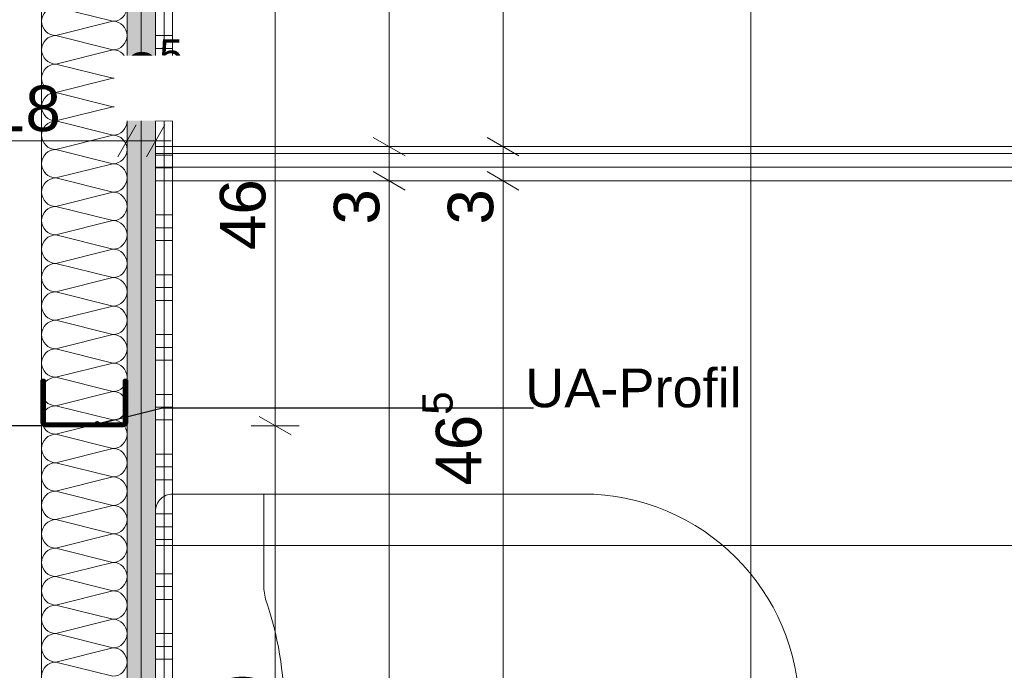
# Model space of a CAD drawing. Header units: metres. Extents: x -3.5 to 65.3, y -10.9 to 16.7.
# Tile 134 of 225: x 43.846 to 44.71, y 2.33 to 2.901. Entities that reach past the tile are written whole.
import ezdxf

# ---------------------------------------------------------------- set-up
doc = ezdxf.new("R2010")
doc.units = ezdxf.units.M
doc.header["$MEASUREMENT"] = 0
doc.linetypes.add('DASHED', pattern=[0.015, 0.007, -0.008])
doc.linetypes.add('Wipeout_Contour', pattern=[1, 0, -1])
for name, color, linetype in [('102 - Bemaßung_ Beschriftung.Detail_ Ausschnitt', 7, 'Continuous'), ('654 - Abdeckung.Wand Belag', 7, 'Continuous'), ('660 - Unterkonstruktion.Trockenbau', 7, 'Continuous'), ('Neubau_102 - Bemaßung_ Beschriftung.Detail_ Ausschnitt', 7, 'Continuous'), ('Neubau_606 - Struktur.Wand Innen Ausbau', 7, 'Continuous'), ('Neubau_650 - Abdeckung.Fußboden Aufbau', 7, 'Continuous'), ('Neubau_702 - Einrichtung.Möbel Sanitär', 7, 'Continuous'), ('Neubau_802 - HKLSE.Sanitär', 7, 'Continuous')]:
    doc.layers.add(name, color=color, linetype=linetype)
doc.styles.add('ERSTELLTER_STIL_1', font='txt')
doc.dimstyles.new('ERSTELLTER_STIL__1', dxfattribs={"dimtxt": 0.04, "dimasz": 0.02128, "dimexe": 0.18, "dimexo": 0.0625, "dimgap": 0, "dimtad": 1, "dimtih": 1, "dimtoh": 1, "dimzin": 0, "dimdsep": 46, "dimtxsty": 'ERSTELLTER_STIL_1', "dimblk": 'ARROWHEAD_2', "dimblk1": 'ARROWHEAD_2', "dimblk2": 'ARROWHEAD_2', "dimcen": 0.09, "dimse1": 1, "dimse2": 1, "dimclrd": 7, "dimclre": 7, "dimclrt": 7, "dimazin": 0, "dimtfac": 1, "dimtdec": 4, "dimtmove": 0, "dimatfit": 3, "dimfxl": 1, "dimtolj": 1, "dimtzin": 0, "dimarcsym": 0})
doc.dimstyles.new('ERSTELLTER_STIL__2', dxfattribs={"dimtxt": 0.04, "dimasz": 0.02128, "dimexe": 0.18, "dimexo": 0.0625, "dimgap": 0, "dimtad": 1, "dimtih": 1, "dimtoh": 1, "dimzin": 0, "dimdsep": 46, "dimtxsty": 'ERSTELLTER_STIL_1', "dimblk": 'ARROWHEAD_2', "dimblk1": 'ARROWHEAD_2', "dimblk2": 'ARROWHEAD_2', "dimcen": 0.09, "dimse1": 1, "dimse2": 1, "dimclrd": 7, "dimclre": 7, "dimclrt": 7, "dimazin": 0, "dimtfac": 1, "dimtdec": 4, "dimtmove": 2, "dimatfit": 3, "dimfxl": 1, "dimtolj": 1, "dimtzin": 0, "dimarcsym": 0})
doc.dimstyles.new('ERSTELLTER_STIL__3', dxfattribs={"dimtxt": 0.04, "dimasz": 0.02128, "dimexe": 0.18, "dimexo": 0.0625, "dimgap": 0, "dimtad": 1, "dimzin": 0, "dimdsep": 46, "dimtxsty": 'ERSTELLTER_STIL_1', "dimblk": 'ARROWHEAD_2', "dimblk1": 'ARROWHEAD_2', "dimblk2": 'ARROWHEAD_2', "dimcen": 0.09, "dimse1": 1, "dimse2": 1, "dimclrd": 7, "dimclre": 7, "dimclrt": 7, "dimazin": 0, "dimtfac": 1, "dimtdec": 4, "dimtmove": 0, "dimatfit": 3, "dimfxl": 1, "dimtolj": 1, "dimtzin": 0, "dimarcsym": 0})
doc.dimstyles.new('ERSTELLTER_STIL__4', dxfattribs={"dimtxt": 0.04, "dimasz": 0.02128, "dimexe": 0.18, "dimexo": 0.0625, "dimgap": 0, "dimtad": 1, "dimzin": 0, "dimdsep": 46, "dimtxsty": 'ERSTELLTER_STIL_1', "dimblk": 'ARROWHEAD_2', "dimblk1": 'ARROWHEAD_2', "dimblk2": 'ARROWHEAD_2', "dimcen": 0.09, "dimse1": 1, "dimse2": 1, "dimclrd": 7, "dimclre": 7, "dimclrt": 7, "dimazin": 0, "dimtfac": 1, "dimtdec": 4, "dimtmove": 2, "dimatfit": 3, "dimfxl": 1, "dimtolj": 1, "dimtzin": 0, "dimarcsym": 0})
doc.dimstyles.new('ERSTELLTER_STIL__5', dxfattribs={"dimtxt": 0.04, "dimasz": 0.02128, "dimexe": 0.18, "dimexo": 0.0625, "dimgap": 0, "dimtad": 1, "dimtih": 1, "dimtoh": 1, "dimzin": 0, "dimdsep": 46, "dimtxsty": 'ERSTELLTER_STIL_1', "dimblk": 'ARROWHEAD_2', "dimblk1": 'ARROWHEAD_2', "dimblk2": 'ARROWHEAD_2', "dimcen": 0.09, "dimclrd": 7, "dimclre": 7, "dimclrt": 7, "dimazin": 0, "dimtfac": 1, "dimtdec": 4, "dimtmove": 0, "dimatfit": 3, "dimfxl": 1, "dimtolj": 1, "dimtzin": 0, "dimarcsym": 0})
doc.dimstyles.new('ERSTELLTER_STIL__6', dxfattribs={"dimtxt": 0.04, "dimasz": 0.02128, "dimexe": 0.18, "dimexo": 0.0625, "dimgap": 0, "dimtad": 1, "dimzin": 0, "dimdsep": 46, "dimtxsty": 'ERSTELLTER_STIL_1', "dimblk": 'ARROWHEAD_2', "dimblk1": 'ARROWHEAD_2', "dimblk2": 'ARROWHEAD_2', "dimcen": 0.09, "dimclrd": 7, "dimclre": 7, "dimclrt": 7, "dimazin": 0, "dimtfac": 1, "dimtdec": 4, "dimtmove": 0, "dimatfit": 3, "dimfxl": 1, "dimtolj": 1, "dimtzin": 0, "dimarcsym": 0})
doc.dimstyles.new('ERSTELLTER_STIL__7', dxfattribs={"dimtxt": 0.18, "dimasz": 0.010944, "dimexe": 0.18, "dimexo": 0.0625, "dimgap": 0, "dimtad": 0, "dimtih": 1, "dimtoh": 1, "dimdec": 4, "dimzin": 0, "dimdsep": 46, "dimcen": 0.09, "dimadec": 0, "dimazin": 0, "dimtfac": 1, "dimtdec": 4, "dimtmove": 0, "dimatfit": 3, "dimldrblk": 'ARROWHEAD_11', "dimfxl": 1, "dimtolj": 1, "dimtzin": 0, "dimarcsym": 0})
pattern_1 = [(45, (0, 0), (-0.0070710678, 0.0070710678), [0, -0.01])]

# ---------------------------------------------------------------- blocks, each defined once
blk = doc.blocks.new('*X84')
at = {"layer": 'Neubau_606 - Struktur.Wand Innen Ausbau', "color": 7, "linetype": 'Continuous', "lineweight": 5}
for p, q in [((43.92749, 2.89999), (43.87749, 2.91249)), ((43.92749, 2.89999), (43.87749, 2.88749)), ((43.92749, 2.87499), (43.87749, 2.88749)), ((43.92749, 2.87499), (43.87749, 2.86249)), ((43.92749, 2.84999), (43.87749, 2.86249)), ((43.92749, 2.84999), (43.87749, 2.83749)), ((43.92749, 2.82499), (43.87749, 2.83749)), ((43.92749, 2.82499), (43.87749, 2.81249)), ((43.92749, 2.79999), (43.87749, 2.81249)), ((43.92749, 2.79999), (43.87749, 2.78749)), ((43.92749, 2.77499), (43.87749, 2.78749)), ((43.92749, 2.77499), (43.87749, 2.76249)), ((43.92749, 2.74999), (43.87749, 2.76249)), ((43.92749, 2.74999), (43.87749, 2.73749)), ((43.92749, 2.72499), (43.87749, 2.73749)), ((43.92749, 2.72499), (43.87749, 2.71249)), ((43.92749, 2.69999), (43.87749, 2.71249)), ((43.92749, 2.69999), (43.87749, 2.68749)), ((43.92749, 2.67499), (43.87749, 2.68749)), ((43.92749, 2.67499), (43.87749, 2.66249)), ((43.92749, 2.64999), (43.87749, 2.66249)), ((43.92749, 2.64999), (43.87749, 2.63749)), ((43.92749, 2.62499), (43.87749, 2.63749)), ((43.92749, 2.62499), (43.87749, 2.61249)), ((43.92749, 2.59999), (43.87749, 2.61249)), ((43.92749, 2.59999), (43.87749, 2.58749)), ((43.92749, 2.57499), (43.87749, 2.58749)), ((43.92749, 2.57499), (43.87749, 2.56249)), ((43.92749, 2.54999), (43.87749, 2.56249)), ((43.92749, 2.54999), (43.87749, 2.53749)), ((43.92749, 2.52499), (43.87749, 2.53749)), ((43.92749, 2.52499), (43.87749, 2.51249)), ((43.92749, 2.49999), (43.87749, 2.51249)), ((43.92749, 2.49999), (43.87749, 2.48749)), ((43.92749, 2.47499), (43.87749, 2.48749)), ((43.92749, 2.47499), (43.87749, 2.46249)), ((43.92749, 2.44999), (43.87749, 2.46249)), ((43.92749, 2.44999), (43.87749, 2.43749)), ((43.92749, 2.42499), (43.87749, 2.43749)), ((43.92749, 2.42499), (43.87749, 2.41249)), ((43.92749, 2.39999), (43.87749, 2.41249)), ((43.92749, 2.39999), (43.87749, 2.38749)), ((43.92749, 2.37499), (43.87749, 2.38749)), ((43.92749, 2.37499), (43.87749, 2.36249)), ((43.92749, 2.34999), (43.87749, 2.36249)), ((43.92749, 2.34999), (43.87749, 2.33749)), ((43.92749, 2.32499), (43.87749, 2.33749))]:
    blk.add_line(p, q, dxfattribs=at)
for centre, start, end in [((43.87749, 2.89999), 89.99998, 179.99998), ((43.92749, 2.91249), 269.99998, 359.99998), ((43.87749, 2.89999), 179.99998, 269.99998), ((43.92749, 2.88749), 359.99998, 89.99998), ((43.87749, 2.87499), 89.99998, 179.99998), ((43.92749, 2.88749), 269.99998, 359.99998), ((43.87749, 2.87499), 179.99998, 269.99998), ((43.92749, 2.86249), 359.99998, 89.99998), ((43.87749, 2.84999), 89.99998, 179.99998), ((43.92749, 2.86249), 269.99998, 359.99998), ((43.87749, 2.84999), 179.99998, 269.99998), ((43.92749, 2.83749), 359.99998, 89.99998), ((43.87749, 2.82499), 89.99998, 179.99998), ((43.92749, 2.83749), 269.99998, 359.99998), ((43.87749, 2.82499), 179.99998, 269.99998), ((43.92749, 2.81249), 359.99998, 89.99998), ((43.87749, 2.79999), 89.99998, 179.99998), ((43.92749, 2.81249), 269.99998, 359.99998), ((43.87749, 2.79999), 179.99998, 269.99998), ((43.92749, 2.78749), 359.99998, 89.99998), ((43.87749, 2.77499), 89.99998, 179.99998), ((43.92749, 2.78749), 269.99998, 359.99998), ((43.87749, 2.77499), 179.99998, 269.99998), ((43.92749, 2.76249), 359.99998, 89.99998), ((43.87749, 2.74999), 89.99998, 179.99998), ((43.92749, 2.76249), 269.99998, 359.99998), ((43.87749, 2.74999), 179.99998, 269.99998), ((43.92749, 2.73749), 359.99998, 89.99998), ((43.87749, 2.72499), 89.99998, 179.99998), ((43.92749, 2.73749), 269.99998, 359.99998), ((43.87749, 2.72499), 179.99998, 269.99998), ((43.92749, 2.71249), 359.99998, 89.99998), ((43.87749, 2.69999), 89.99998, 179.99998), ((43.92749, 2.71249), 269.99998, 359.99998), ((43.87749, 2.69999), 179.99998, 269.99998), ((43.92749, 2.68749), 359.99998, 89.99998), ((43.87749, 2.67499), 89.99998, 179.99998), ((43.92749, 2.68749), 269.99998, 359.99998), ((43.87749, 2.67499), 179.99998, 269.99998), ((43.92749, 2.66249), 359.99998, 89.99998), ((43.87749, 2.64999), 89.99998, 179.99998), ((43.92749, 2.66249), 269.99998, 359.99998), ((43.87749, 2.64999), 179.99998, 269.99998), ((43.92749, 2.63749), 359.99998, 89.99998), ((43.87749, 2.62499), 89.99998, 179.99998), ((43.92749, 2.63749), 269.99998, 359.99998), ((43.87749, 2.62499), 179.99998, 269.99998), ((43.92749, 2.61249), 359.99998, 89.99998), ((43.87749, 2.59999), 89.99998, 179.99998), ((43.92749, 2.61249), 269.99998, 359.99998), ((43.87749, 2.59999), 179.99998, 269.99998), ((43.92749, 2.58749), 359.99998, 89.99998), ((43.87749, 2.57499), 89.99998, 179.99998), ((43.92749, 2.58749), 269.99998, 359.99998), ((43.87749, 2.57499), 179.99998, 269.99998), ((43.92749, 2.56249), 359.99998, 89.99998), ((43.87749, 2.54999), 89.99998, 179.99998), ((43.92749, 2.56249), 269.99998, 359.99998), ((43.87749, 2.54999), 179.99998, 269.99998), ((43.92749, 2.53749), 359.99998, 89.99998), ((43.87749, 2.52499), 89.99998, 179.99998), ((43.92749, 2.53749), 269.99998, 359.99998), ((43.87749, 2.52499), 179.99998, 269.99998), ((43.92749, 2.51249), 359.99998, 89.99998), ((43.87749, 2.49999), 89.99998, 179.99998), ((43.92749, 2.51249), 269.99998, 359.99998), ((43.87749, 2.49999), 179.99998, 269.99998), ((43.92749, 2.48749), 359.99998, 89.99998), ((43.87749, 2.47499), 89.99998, 179.99998), ((43.92749, 2.48749), 269.99998, 359.99998), ((43.87749, 2.47499), 179.99998, 269.99998), ((43.92749, 2.46249), 359.99998, 89.99998), ((43.87749, 2.44999), 89.99998, 179.99998), ((43.92749, 2.46249), 269.99998, 359.99998), ((43.87749, 2.44999), 179.99998, 269.99998), ((43.92749, 2.43749), 359.99998, 89.99998), ((43.87749, 2.42499), 89.99998, 179.99998), ((43.92749, 2.43749), 269.99998, 359.99998), ((43.87749, 2.42499), 179.99998, 269.99998), ((43.92749, 2.41249), 359.99998, 89.99998), ((43.87749, 2.39999), 89.99998, 179.99998), ((43.92749, 2.41249), 269.99998, 359.99998), ((43.87749, 2.39999), 179.99998, 269.99998), ((43.92749, 2.38749), 359.99998, 89.99998), ((43.87749, 2.37499), 89.99998, 179.99998), ((43.92749, 2.38749), 269.99998, 359.99998), ((43.87749, 2.37499), 179.99998, 269.99998), ((43.92749, 2.36249), 359.99998, 89.99998), ((43.87749, 2.34999), 89.99998, 179.99998), ((43.92749, 2.36249), 269.99998, 359.99998), ((43.87749, 2.34999), 179.99998, 269.99998), ((43.92749, 2.33749), 359.99998, 89.99998), ((43.87749, 2.32499), 89.99998, 179.99998), ((43.92749, 2.33749), 269.99998, 359.99998)]:
    blk.add_arc(centre, 0.0125, start, end, dxfattribs=at)
blk = doc.blocks.new('*X119')
at = {"layer": '654 - Abdeckung.Wand Belag', "color": 7, "linetype": 'Continuous', "lineweight": 5}
for p, q in [((43.9725, 2.94), (43.9725, 2.8875)), ((43.96499, 2.8875), (43.97999, 2.8875)), ((43.9725, 2.8875), (43.9725, 2.835)), ((43.96499, 2.87625), (43.97999, 2.87625)), ((43.96499, 2.865), (43.97999, 2.865)), ((43.96499, 2.835), (43.97999, 2.835)), ((43.9725, 2.835), (43.9725, 2.7825)), ((43.96499, 2.82375), (43.97999, 2.82375)), ((43.96499, 2.8125), (43.97999, 2.8125)), ((43.96499, 2.7825), (43.97999, 2.7825)), ((43.9725, 2.7825), (43.9725, 2.73)), ((43.96499, 2.77125), (43.97999, 2.77125)), ((43.96499, 2.76), (43.97999, 2.76)), ((43.96499, 2.73), (43.97999, 2.73)), ((43.9725, 2.73), (43.9725, 2.6775)), ((43.96499, 2.71875), (43.97999, 2.71875)), ((43.96499, 2.7075), (43.97999, 2.7075)), ((43.96499, 2.6775), (43.97999, 2.6775)), ((43.9725, 2.6775), (43.9725, 2.625)), ((43.96499, 2.66625), (43.97999, 2.66625)), ((43.96499, 2.655), (43.97999, 2.655)), ((43.96499, 2.625), (43.97999, 2.625)), ((43.9725, 2.625), (43.9725, 2.5725)), ((43.96499, 2.61375), (43.97999, 2.61375)), ((43.96499, 2.6025), (43.97999, 2.6025)), ((43.96499, 2.5725), (43.97999, 2.5725)), ((43.9725, 2.5725), (43.9725, 2.52)), ((43.96499, 2.56125), (43.97999, 2.56125)), ((43.96499, 2.55), (43.97999, 2.55)), ((43.96499, 2.52), (43.97999, 2.52)), ((43.9725, 2.52), (43.9725, 2.4675)), ((43.96499, 2.50875), (43.97999, 2.50875)), ((43.96499, 2.4975), (43.97999, 2.4975)), ((43.96499, 2.4675), (43.97999, 2.4675)), ((43.9725, 2.4675), (43.9725, 2.415)), ((43.96499, 2.45625), (43.97999, 2.45625)), ((43.96499, 2.445), (43.97999, 2.445)), ((43.96499, 2.415), (43.97999, 2.415)), ((43.9725, 2.415), (43.9725, 2.3625)), ((43.96499, 2.40375), (43.97999, 2.40375)), ((43.96499, 2.3925), (43.97999, 2.3925)), ((43.96499, 2.3625), (43.97999, 2.3625)), ((43.9725, 2.3625), (43.9725, 2.31)), ((43.96499, 2.35125), (43.97999, 2.35125)), ((43.96499, 2.34), (43.97999, 2.34))]:
    blk.add_line(p, q, dxfattribs=at)
blk = doc.blocks.new('*D199')
at = {"layer": '102 - Bemaßung_ Beschriftung.Detail_ Ausschnitt', "color": 7, "linetype": 'Continuous', "lineweight": 5}
for p, q in [((44.15599, 2.76806), (44.18399, 2.75189)), ((44.19099, 2.75998), (44.14899, 2.75998)), ((44.16999, 1.82998), (44.16999, 2.75998)), ((44.15599, 1.83806), (44.18399, 1.82189)), ((44.19099, 1.82998), (44.14899, 1.82998))]:
    blk.add_line(p, q, dxfattribs=at)
at = {"layer": '102 - Bemaßung_ Beschriftung.Detail_ Ausschnitt', "color": 7, "lineweight": 5, "char_height": 0.04, "attachment_point": 7, "rotation": 90, "style": 'ERSTELLTER_STIL_1'}
for s, insert in [('\\A1;{\\pql;\\fArial|b0|i0|c0|p38;3}', (44.16199, 2.72153)), ('\\A1;{\\pql;\\fArial|b0|i0|c0|p38;93}', (44.16199, 2.24944))]:
    blk.add_mtext(s, dxfattribs=dict(at, insert=insert))
blk = doc.blocks.new('ARROWHEAD_2')
at = {"color": 0, "linetype": 'Continuous', "lineweight": 0}
for p, q in [((-0.378, -0.655), (0.378, 0.655)), ((0, 0), (-1, 0))]:
    blk.add_line(p, q, dxfattribs=at)
blk = doc.blocks.new('*D200')
at = {"layer": '102 - Bemaßung_ Beschriftung.Detail_ Ausschnitt', "color": 7, "linetype": 'Continuous', "lineweight": 5}
for p, q in [((44.15599, 2.79806), (44.18399, 2.78189)), ((44.19099, 2.78998), (44.14899, 2.78998)), ((44.16999, 2.75998), (44.16999, 2.78998)), ((44.15599, 2.76806), (44.18399, 2.75189)), ((44.19099, 2.75998), (44.14899, 2.75998))]:
    blk.add_line(p, q, dxfattribs=at)
blk = doc.blocks.new('*D201')
at = {"layer": '102 - Bemaßung_ Beschriftung.Detail_ Ausschnitt', "color": 7, "linetype": 'Continuous', "lineweight": 5}
for p, q in [((44.15599, 3.72808), (44.18399, 3.71191)), ((44.19099, 3.72), (44.14899, 3.72)), ((44.16999, 2.78998), (44.16999, 3.72)), ((44.15599, 2.79806), (44.18399, 2.78189)), ((44.19099, 2.78998), (44.14899, 2.78998))]:
    blk.add_line(p, q, dxfattribs=at)
at = {"layer": '102 - Bemaßung_ Beschriftung.Detail_ Ausschnitt', "color": 7, "lineweight": 5, "insert": (44.16199, 3.22463), "char_height": 0.04, "attachment_point": 7, "rotation": 90, "style": 'ERSTELLTER_STIL_1'}
blk.add_mtext('\\A1;{\\pql;\\fArial|b0|i0|c0|p38;93}', dxfattribs=at)
blk = doc.blocks.new('*D222')
at = {"layer": '102 - Bemaßung_ Beschriftung.Detail_ Ausschnitt', "color": 7, "linetype": 'Continuous', "lineweight": 5}
for p, q in [((44.25599, 2.76806), (44.28399, 2.75189)), ((44.29099, 2.75998), (44.24899, 2.75998)), ((44.26999, 2.29498), (44.26999, 2.75998)), ((44.25599, 2.30306), (44.28399, 2.28689)), ((44.29099, 2.29498), (44.24899, 2.29498))]:
    blk.add_line(p, q, dxfattribs=at)
at = {"layer": '102 - Bemaßung_ Beschriftung.Detail_ Ausschnitt', "color": 7, "lineweight": 5, "char_height": 0.04, "attachment_point": 7, "rotation": 90, "style": 'ERSTELLTER_STIL_1'}
for s, insert in [('\\A1;{\\pql;\\fArial|b0|i0|c0|p38;3}', (44.26199, 2.72153)), ('\\A1;{\\pql;\\fArial|b0|i0|c0|p38;46\\fArial|b0|i0|c0|p38;\\A1{\\H.66x;\\S5^  ;}}', (44.26265, 2.4924))]:
    blk.add_mtext(s, dxfattribs=dict(at, insert=insert))
blk = doc.blocks.new('*D223')
at = {"layer": '102 - Bemaßung_ Beschriftung.Detail_ Ausschnitt', "color": 7, "linetype": 'Continuous', "lineweight": 5}
for p, q in [((44.25599, 2.79806), (44.28399, 2.78189)), ((44.29099, 2.78998), (44.24899, 2.78998)), ((44.26999, 2.75998), (44.26999, 2.78998)), ((44.25599, 2.76806), (44.28399, 2.75189)), ((44.29099, 2.75998), (44.24899, 2.75998))]:
    blk.add_line(p, q, dxfattribs=at)
blk = doc.blocks.new('*D224')
at = {"layer": '102 - Bemaßung_ Beschriftung.Detail_ Ausschnitt', "color": 7, "linetype": 'Continuous', "lineweight": 5}
for p, q in [((44.25599, 3.26306), (44.28399, 3.24689)), ((44.29099, 3.25498), (44.24899, 3.25498)), ((44.26999, 2.78998), (44.26999, 3.25498)), ((44.25599, 2.79806), (44.28399, 2.78189)), ((44.29099, 2.78998), (44.24899, 2.78998))]:
    blk.add_line(p, q, dxfattribs=at)
at = {"layer": '102 - Bemaßung_ Beschriftung.Detail_ Ausschnitt', "color": 7, "lineweight": 5, "insert": (44.26265, 2.9821), "char_height": 0.04, "attachment_point": 7, "rotation": 90, "style": 'ERSTELLTER_STIL_1'}
blk.add_mtext('\\A1;{\\pql;\\fArial|b0|i0|c0|p38;46\\fArial|b0|i0|c0|p38;\\A1{\\H.66x;\\S5^  ;}}', dxfattribs=at)
blk = doc.blocks.new('*D256')
at = {"layer": '102 - Bemaßung_ Beschriftung.Detail_ Ausschnitt', "color": 7, "linetype": 'Continuous', "lineweight": 5}
for p, q in [((43.76807, 2.80898), (43.75191, 2.78098)), ((43.75999, 2.77398), (43.75999, 2.81598)), ((43.94807, 2.80898), (43.93191, 2.78098)), ((43.93999, 2.77398), (43.93999, 2.81598)), ((43.75999, 2.79498), (43.93999, 2.79498))]:
    blk.add_line(p, q, dxfattribs=at)
at = {"layer": '102 - Bemaßung_ Beschriftung.Detail_ Ausschnitt', "color": 7, "lineweight": 5, "char_height": 0.04, "attachment_point": 7, "style": 'ERSTELLTER_STIL_1'}
for s, insert in [('\\A1;{\\pql;\\fArial|b0|i0|c0|p38;2\\fArial|b0|i0|c0|p38;\\A1{\\H.66x;\\S5^  ;}}', (43.93734, 2.82085)), ('\\A1;{\\pql;\\fArial|b0|i0|c0|p38;18}', (43.81964, 2.80298))]:
    blk.add_mtext(s, dxfattribs=dict(at, insert=insert))
at = {"color": 254, "linetype": 'Wipeout_Contour', "lineweight": 0, "ltscale": 176.228221}
blk.add_wipeout([(43.92877, 2.81272), (43.9963, 2.81272), (43.9963, 2.86986), (43.92877, 2.86986)], dxfattribs=at).dxf.layer = '102 - Bemaßung_ Beschriftung.Detail_ Ausschnitt'
blk = doc.blocks.new('*D257')
at = {"layer": '102 - Bemaßung_ Beschriftung.Detail_ Ausschnitt', "color": 7, "linetype": 'Continuous', "lineweight": 5}
for p, q in [((43.94807, 2.80898), (43.93191, 2.78098)), ((43.93999, 2.77398), (43.93999, 2.81598)), ((43.95691, 2.78098), (43.97307, 2.80898)), ((43.96499, 2.77398), (43.96499, 2.81598)), ((43.93999, 2.79498), (43.96499, 2.79498)), ((43.96499, 2.79498), (43.97868, 2.79498))]:
    blk.add_line(p, q, dxfattribs=at)
at = {"color": 254, "linetype": 'Wipeout_Contour', "lineweight": 0, "ltscale": 176.228221}
blk.add_wipeout([(43.92877, 2.81272), (43.9963, 2.81272), (43.9963, 2.86986), (43.92877, 2.86986)], dxfattribs=at).dxf.layer = '102 - Bemaßung_ Beschriftung.Detail_ Ausschnitt'
blk = doc.blocks.new('*D281')
at = {"layer": '102 - Bemaßung_ Beschriftung.Detail_ Ausschnitt', "color": 7, "linetype": 'Continuous', "lineweight": 5}
for p, q in [((44.05599, 2.55306), (44.08399, 2.53689)), ((44.09099, 2.54498), (44.04899, 2.54498)), ((44.06999, 2.04498), (44.06999, 2.54498)), ((44.05599, 2.05306), (44.08399, 2.03689)), ((44.09099, 2.04498), (44.04899, 2.04498))]:
    blk.add_line(p, q, dxfattribs=at)
at = {"layer": '102 - Bemaßung_ Beschriftung.Detail_ Ausschnitt', "color": 7, "lineweight": 5, "insert": (44.06199, 2.26462), "char_height": 0.04, "attachment_point": 7, "rotation": 90, "style": 'ERSTELLTER_STIL_1'}
blk.add_mtext('\\A1;{\\pql;\\fArial|b0|i0|c0|p38;50}', dxfattribs=at)
blk = doc.blocks.new('*D282')
at = {"layer": '102 - Bemaßung_ Beschriftung.Detail_ Ausschnitt', "color": 7, "linetype": 'Continuous', "lineweight": 5}
for p, q in [((44.05599, 3.01306), (44.08399, 2.99689)), ((44.09099, 3.00498), (44.04899, 3.00498)), ((44.06999, 2.54498), (44.06999, 3.00498)), ((44.05599, 2.55306), (44.08399, 2.53689)), ((44.09099, 2.54498), (44.04899, 2.54498))]:
    blk.add_line(p, q, dxfattribs=at)
at = {"layer": '102 - Bemaßung_ Beschriftung.Detail_ Ausschnitt', "color": 7, "lineweight": 5, "insert": (44.06199, 2.69922), "char_height": 0.04, "attachment_point": 7, "rotation": 90, "style": 'ERSTELLTER_STIL_1'}
blk.add_mtext('\\A1;{\\pql;\\fArial|b0|i0|c0|p38;46}', dxfattribs=at)
blk = doc.blocks.new('*D390')
at = {"layer": '102 - Bemaßung_ Beschriftung.Detail_ Ausschnitt', "color": 7, "linetype": 'Continuous', "lineweight": 5}
for p, q in [((43.97307, 1.0113), (43.95691, 0.9833)), ((43.96499, 0.9763), (43.96499, 1.0183)), ((44.49507, 1.0113), (44.47891, 0.9833)), ((44.48699, 0.9763), (44.48699, 1.0183)), ((43.9513, 0.9973), (43.96499, 0.9973)), ((43.96499, 0.9973), (44.48699, 0.9973))]:
    blk.add_line(p, q, dxfattribs=at)
at = {"layer": '102 - Bemaßung_ Beschriftung.Detail_ Ausschnitt', "color": 7, "lineweight": 5, "insert": (44.18562, 1.00464), "char_height": 0.04, "attachment_point": 7, "style": 'ERSTELLTER_STIL_1'}
blk.add_mtext('\\A1;{\\pql;\\fArial|b0|i0|c0|p38;52\\fArial|b0|i0|c0|p38;\\A1{\\H.66x;\\S2^  ;}}', dxfattribs=at)
blk = doc.blocks.new('*D391')
at = {"layer": '102 - Bemaßung_ Beschriftung.Detail_ Ausschnitt', "color": 7, "linetype": 'Continuous', "lineweight": 5}
for p, q in [((44.49507, 1.0113), (44.47891, 0.9833)), ((44.48699, 0.9763), (44.48699, 1.0183)), ((45.09707, 1.0113), (45.0809, 0.9833)), ((45.08899, 0.9763), (45.08899, 1.0183)), ((44.48699, 0.9973), (45.08899, 0.9973))]:
    blk.add_line(p, q, dxfattribs=at)
at = {"layer": '102 - Bemaßung_ Beschriftung.Detail_ Ausschnitt', "color": 7, "lineweight": 5, "insert": (44.74762, 1.00464), "char_height": 0.04, "attachment_point": 7, "style": 'ERSTELLTER_STIL_1'}
blk.add_mtext('\\A1;{\\pql;\\fArial|b0|i0|c0|p38;60\\fArial|b0|i0|c0|p38;\\A1{\\H.66x;\\S2^  ;}}', dxfattribs=at)
blk = doc.blocks.new('*D425')
at = {"layer": '102 - Bemaßung_ Beschriftung.Detail_ Ausschnitt', "color": 7, "linetype": 'Continuous', "lineweight": 5}
for p, q in [((43.55307, 3.32817), (43.53691, 3.30017)), ((43.54499, 3.29317), (43.54499, 3.33517)), ((43.97307, 3.32817), (43.95691, 3.30017)), ((43.96499, 3.29317), (43.96499, 3.33517)), ((40.12997, 3.31417), (43.54499, 3.31417)), ((43.54499, 3.31417), (43.96499, 3.31417))]:
    blk.add_line(p, q, dxfattribs=at)
at = {"color": 254, "linetype": 'Wipeout_Contour', "lineweight": 0, "ltscale": 175.540992}
blk.add_wipeout([(43.71713, 3.31467), (43.79284, 3.31467), (43.79284, 3.36967), (43.71713, 3.36967)], dxfattribs=at).dxf.layer = '102 - Bemaßung_ Beschriftung.Detail_ Ausschnitt'
at = {"layer": '102 - Bemaßung_ Beschriftung.Detail_ Ausschnitt', "color": 7, "lineweight": 5, "insert": (43.72463, 3.32217), "char_height": 0.04, "attachment_point": 7, "style": 'ERSTELLTER_STIL_1'}
blk.add_mtext('\\A1;{\\pql;\\fArial|b0|i0|c0|p38;42}', dxfattribs=at)
blk = doc.blocks.new('*D426')
at = {"layer": '102 - Bemaßung_ Beschriftung.Detail_ Ausschnitt', "color": 7, "linetype": 'Continuous', "lineweight": 5}
for p, q in [((43.97307, 3.32817), (43.95691, 3.30017)), ((47.27806, 3.32817), (47.26189, 3.30017)), ((47.26997, 3.29317), (47.26997, 3.33517)), ((43.96499, 3.31417), (47.26997, 3.31417))]:
    blk.add_line(p, q, dxfattribs=at)
at = {"color": 254, "linetype": 'Wipeout_Contour', "lineweight": 0, "ltscale": 182.969656}
blk.add_wipeout([(45.54675, 3.31467), (45.68821, 3.31467), (45.68821, 3.36967), (45.54675, 3.36967)], dxfattribs=at).dxf.layer = '102 - Bemaßung_ Beschriftung.Detail_ Ausschnitt'
at = {"layer": '102 - Bemaßung_ Beschriftung.Detail_ Ausschnitt', "color": 7, "lineweight": 5, "insert": (45.55425, 3.31441), "char_height": 0.04, "attachment_point": 7, "style": 'ERSTELLTER_STIL_1'}
blk.add_mtext('\\A1;{\\pql;\\fArial|b0|i0|c0|p38;3,30\\fArial|b0|i0|c0|p38;\\A1{\\H.66x;\\S5^  ;}}', dxfattribs=at)
blk = doc.blocks.new('*D428')
at = {"layer": '102 - Bemaßung_ Beschriftung.Detail_ Ausschnitt', "color": 7, "linetype": 'Continuous', "lineweight": 5}
for p, q in [((43.34737, 3.72808), (43.37537, 3.71192)), ((43.96499, 3.72), (43.34037, 3.72)), ((43.36137, 0.70998), (43.36137, 3.72)), ((43.34737, 0.71807), (43.37537, 0.7019)), ((43.72999, 0.70998), (43.34037, 0.70998)), ((43.36137, 0.69629), (43.36137, 0.70998))]:
    blk.add_line(p, q, dxfattribs=at)
at = {"color": 254, "linetype": 'Wipeout_Contour', "lineweight": 0, "ltscale": 173.571245}
blk.add_wipeout([(43.36087, 2.15428), (43.36087, 2.2757), (43.30587, 2.2757), (43.30587, 2.15428)], dxfattribs=at).dxf.layer = '102 - Bemaßung_ Beschriftung.Detail_ Ausschnitt'
at = {"layer": '102 - Bemaßung_ Beschriftung.Detail_ Ausschnitt', "color": 7, "lineweight": 5, "insert": (43.35337, 2.16178), "char_height": 0.04, "attachment_point": 7, "rotation": 90, "style": 'ERSTELLTER_STIL_1'}
blk.add_mtext('\\A1;{\\pql;\\fArial|b0|i0|c0|p38;3,01}', dxfattribs=at)
blk = doc.blocks.new('ARROWHEAD_11')
at = {"color": 0, "linetype": 'Continuous', "lineweight": 0}
blk.add_line((0, 0), (-1, 0), dxfattribs=at)
at = {"color": 0, "linetype": 'Continuous', "lineweight": 0, "const_width": 0.25, "flags": 128}
blk.add_lwpolyline([(-0.125, 0, 1), (0.125, 0, 1)], format="xyb", close=True, dxfattribs=at)

msp = doc.modelspace()

# ---------------------------------------------------------------- hatches: boundary and pattern name
at = {"layer": 'Neubau_606 - Struktur.Wand Innen Ausbau', "linetype": 'Continuous', "lineweight": 0, "true_color": 0x000000}
h = msp.add_hatch(dxfattribs=at)
h.set_pattern_fill('Gips_0001', color=18, style=0, pattern_type=2)
h.set_pattern_definition(pattern_1)
h.paths.add_polyline_path([(43.93999, 3.7325), (43.93999, 0.70998), (43.95249, 0.70998), (43.95249, 3.72937), (43.94832, 3.7325)])
h = msp.add_hatch(dxfattribs=at)
h.set_pattern_fill('Gips_0001', color=18, style=0, pattern_type=2)
h.set_pattern_definition(pattern_1)
h.paths.add_polyline_path([(43.95249, 3.72), (43.95249, 0.70998), (43.96499, 0.70998), (43.96499, 3.72)])
at = {"layer": 'Neubau_650 - Abdeckung.Fußboden Aufbau', "linetype": 'Continuous', "lineweight": 13, "true_color": 0xafafaf}
h = msp.add_hatch(dxfattribs=at)
h.set_pattern_fill('Raster_60x60_Fuge_2mm_0001', color=253, style=0, pattern_type=2)
h.set_pattern_definition([(0, (46.29297, 3.6435), (0, 0.602), []), (90, (46.29297, 3.6435), (-0.602, 0), [])])
h.paths.add_polyline_path([(43.96499, 0.255), (47.16999, 0.255), (47.16999, 0.70998), (47.26997, 0.70998), (47.26997, 3.72), (43.96499, 3.72)])
at = {"layer": 'Neubau_702 - Einrichtung.Möbel Sanitär', "linetype": 'Continuous', "lineweight": 0, "true_color": 0x000000}
h = msp.add_hatch(dxfattribs=at)
h.set_pattern_fill('Holz__Sperrholz_1_0001', color=18, style=0, pattern_type=2)
h.set_pattern_definition([(0, (0, 0), (0, 0.0120000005), [])])
h.paths.add_polyline_path([(43.96498, 2.75998), (45.46499, 2.75998), (45.46499, 2.78998), (43.96498, 2.78998)])

# ---------------------------------------------------------------- linework, layer by layer
at = {"layer": '654 - Abdeckung.Wand Belag', "color": 7, "linetype": 'Continuous', "lineweight": 5, "flags": 128}
for points in [[(43.96499, 3.705), (43.96499, 0.27)], [(43.97999, 0.27), (43.97999, 3.705)]]:
    msp.add_lwpolyline(points, dxfattribs=at)
at = {"layer": 'Neubau_606 - Struktur.Wand Innen Ausbau', "color": 1, "linetype": 'Continuous', "lineweight": 5}
for p, q in [((43.93999, 0.70998), (43.93999, 3.7325)), ((43.95249, 0.70998), (43.95249, 3.72937))]:
    msp.add_line(p, q, dxfattribs=at)
at = {"layer": 'Neubau_606 - Struktur.Wand Innen Ausbau', "color": 1, "linetype": 'Continuous', "lineweight": 5, "flags": 128}
for points in [[(43.86499, 3.795), (43.86499, 0.70998)], [(43.96499, 0.70998), (43.96499, 3.72)]]:
    msp.add_lwpolyline(points, dxfattribs=at)
at = {"layer": 'Neubau_650 - Abdeckung.Fußboden Aufbau', "color": 1, "linetype": 'Continuous', "lineweight": 13, "flags": 128}
msp.add_lwpolyline([(43.96499, 0.255), (43.96499, 3.72), (45.85999, 3.72)], dxfattribs=at)
at = {"layer": 'Neubau_702 - Einrichtung.Möbel Sanitär', "color": 1, "linetype": 'Continuous', "lineweight": 9}
for p, q in [((44.06, 2.48498), (44.06, 2.40158)), ((44.06, 2.40158), (44.06147, 2.39279))]:
    msp.add_line(p, q, dxfattribs=at)
at = {"layer": 'Neubau_702 - Einrichtung.Möbel Sanitär', "color": 1, "linetype": 'Continuous', "lineweight": 18, "flags": 128}
for points in [[(45.46499, 2.78998), (43.96498, 2.78998)], [(43.96498, 2.78998), (43.96498, 2.75998)], [(43.96498, 2.75998), (45.46499, 2.75998)]]:
    msp.add_lwpolyline(points, dxfattribs=at)
at = {"layer": 'Neubau_702 - Einrichtung.Möbel Sanitär', "color": 1, "linetype": 'Continuous', "lineweight": 9, "flags": 128}
msp.add_lwpolyline([(44.06, 2.48498), (44.33997, 2.48498, -1), (44.33997, 2.10498), (44.06, 2.10498), (43.97997, 2.10498, -0.414214), (43.96497, 2.11998), (43.96497, 2.46998, -0.414214), (43.97997, 2.48498)], format="xyb", close=True, dxfattribs=at)
at = {"layer": 'Neubau_702 - Einrichtung.Möbel Sanitär', "color": 1, "linetype": 'Continuous', "lineweight": 9}
msp.add_arc((43.78032, 2.29498), 0.29768, 340.81761, 19.18232, dxfattribs=at)
at = {"layer": 'Neubau_802 - HKLSE.Sanitär', "color": 1, "linetype": 'Continuous', "lineweight": 9}
for q in [(43.75999, 2.54498), (43.93999, 2.04498)]:
    msp.add_line((43.93999, 2.54498), q, dxfattribs=at)
at = {"layer": 'Neubau_802 - HKLSE.Sanitär', "color": 1, "linetype": 'DASHED', "lineweight": 9, "flags": 128}
for points in [[(43.93999, 2.54498), (43.75999, 2.54498)], [(43.93999, 2.04498), (43.93999, 2.54498)]]:
    msp.add_lwpolyline(points, dxfattribs=at)

# ---------------------------------------------------------------- block references
at = {"layer": '654 - Abdeckung.Wand Belag', "color": 7, "lineweight": 5}
msp.add_blockref('*X119', (0, 0), dxfattribs=at)
at = {"layer": 'Neubau_606 - Struktur.Wand Innen Ausbau', "color": 1, "lineweight": 13}
msp.add_blockref('*X84', (0, 0), dxfattribs=at)

# ---------------------------------------------------------------- dimensions: what is measured, and where the dimension line sits
at = {"layer": '102 - Bemaßung_ Beschriftung.Detail_ Ausschnitt', "color": 7, "linetype": 'Continuous', "lineweight": 5}
for base, p1, p2, dimstyle, picture, middle in [((44.16999, 3.72), (43.96498, 2.78998), (43.96499, 3.72), 'ERSTELLTER_STIL__3', '*D201', (44.14199, 3.25513)), ((44.269988, 3.254976), (43.964979, 2.789975), (44.529987, 3.254976), 'ERSTELLTER_STIL__3', '*D224', (44.241988, 3.066622)), ((44.16999, 2.78998), (43.96498, 2.75998), (43.96498, 2.78998), 'ERSTELLTER_STIL__3', '*D200', (44.14199, 2.73678)), ((44.26999, 2.78998), (43.96498, 2.75998), (43.96498, 2.78998), 'ERSTELLTER_STIL__3', '*D223', (44.24199, 2.73678)), ((44.16999, 2.75998), (43.96497, 1.82998), (43.96498, 2.75998), 'ERSTELLTER_STIL__3', '*D199', (44.14199, 2.27994)), ((44.269988, 2.759975), (44.529975, 2.294977), (43.964979, 2.759975), 'ERSTELLTER_STIL__4', '*D222', (44.241988, 2.576913))]:
    dim = msp.add_linear_dim(base=base, p1=p1, p2=p2, angle=90, dimstyle=dimstyle, dxfattribs=at)
    dim.commit()
    dim.dimension.update_dxf_attribs({"geometry": picture, "text_midpoint": middle, "dimtype": 160, "text_rotation": 90})
dim = msp.add_linear_dim(base=(45.08899, 0.9973), p1=(44.48699, 3.03354), p2=(45.08899, 3.04148), dimstyle='ERSTELLTER_STIL__1', dxfattribs=at)
dim.commit()
dim.dimension.update_dxf_attribs({"geometry": '*D391', "text_midpoint": (44.83213, 1.0253), "dimtype": 160})

# ---------------------------------------------------------------- next in the draw order: dimensions: what is measured, and where the dimension line sits
dim = msp.add_linear_dim(base=(43.93999, 2.79498), p1=(43.75999, 1.08498), p2=(43.93999, 1.08498), dimstyle='ERSTELLTER_STIL__1', dxfattribs=at)
dim.commit()
dim.dimension.update_dxf_attribs({"geometry": '*D256', "text_midpoint": (43.85013, 2.82298), "dimtype": 160})

# ---------------------------------------------------------------- next in the draw order: dimensions: what is measured, and where the dimension line sits
dim = msp.add_linear_dim(base=(43.964989, 2.794982), p1=(43.93999, 1.084976), p2=(43.964989, 0.255), dimstyle='ERSTELLTER_STIL__2', dxfattribs=at)
dim.commit()
dim.dimension.update_dxf_attribs({"geometry": '*D257', "text_midpoint": (44.00661, 2.841288), "dimtype": 160})

# ---------------------------------------------------------------- next in the draw order: dimensions: what is measured, and where the dimension line sits
dim = msp.add_linear_dim(base=(44.48699, 0.9973), p1=(43.96499, 3.72), p2=(44.48699, 3.03354), dimstyle='ERSTELLTER_STIL__1', dxfattribs=at)
dim.commit()
dim.dimension.update_dxf_attribs({"geometry": '*D390', "text_midpoint": (44.27014, 1.0253), "dimtype": 160})
for base, p1, p2, dimstyle, picture, middle in [((44.06999, 3.00498), (43.75999, 2.54498), (43.75999, 3.00498), 'ERSTELLTER_STIL__4', '*D282', (44.04199, 2.72972)), ((44.06999, 2.54498), (43.75999, 2.04498), (43.75999, 2.54498), 'ERSTELLTER_STIL__3', '*D281', (44.04199, 2.29512))]:
    dim = msp.add_linear_dim(base=base, p1=p1, p2=p2, angle=90, dimstyle=dimstyle, dxfattribs=at)
    dim.commit()
    dim.dimension.update_dxf_attribs({"geometry": picture, "text_midpoint": middle, "dimtype": 160, "text_rotation": 90})

# ---------------------------------------------------------------- next in the draw order: dimensions: what is measured, and where the dimension line sits
dim = msp.add_linear_dim(base=(43.96499, 3.31417), p1=(43.54499, 2.1575), p2=(43.96499, 2.21499), dimstyle='ERSTELLTER_STIL__5', dxfattribs=at)
dim.commit()
dim.dimension.update_dxf_attribs({"geometry": '*D425', "text_midpoint": (43.75513, 3.34217), "dimtype": 160})

# ---------------------------------------------------------------- next in the draw order: dimensions: what is measured, and where the dimension line sits
dim = msp.add_linear_dim(base=(47.26997, 3.31417), p1=(43.96499, 2.21499), p2=(47.26997, 2.94998), dimstyle='ERSTELLTER_STIL__5', dxfattribs=at)
dim.commit()
dim.dimension.update_dxf_attribs({"geometry": '*D426', "text_midpoint": (45.66023, 3.34217), "dimtype": 160})

# ---------------------------------------------------------------- next in the draw order: texts
at = {"layer": 'Neubau_102 - Bemaßung_ Beschriftung.Detail_ Ausschnitt', "color": 7, "linetype": 'Continuous', "lineweight": 9, "insert": (44.47948, 2.56067), "char_height": 0.034, "attachment_point": 9, "style": 'ERSTELLTER_STIL_1'}
msp.add_mtext('\\A1;{\\pqr;\\fArial|b0|i0|c0|p38;UA-Profil}', dxfattribs=at)

# ---------------------------------------------------------------- next in the draw order: dimensions: what is measured, and where the dimension line sits
at = {"layer": '102 - Bemaßung_ Beschriftung.Detail_ Ausschnitt', "color": 7, "linetype": 'Continuous', "lineweight": 5}
dim = msp.add_linear_dim(base=(43.36137, 3.72), p1=(43.72999, 0.70998), p2=(43.96499, 3.72), angle=90, dimstyle='ERSTELLTER_STIL__6', dxfattribs=at)
dim.commit()
dim.dimension.update_dxf_attribs({"geometry": '*D428', "text_midpoint": (43.33337, 2.21373), "dimtype": 160, "text_rotation": 90})

# ---------------------------------------------------------------- next in the draw order: linework, layer by layer
at = {"layer": '660 - Unterkonstruktion.Trockenbau', "color": 7, "linetype": 'Continuous', "lineweight": 70, "flags": 128}
msp.add_lwpolyline([(43.93939, 2.58498), (43.93939, 2.54773, -0.414214), (43.93664, 2.54498), (43.86834, 2.54498, -0.414214), (43.86559, 2.54773), (43.86559, 2.58498), (43.86734, 2.58498), (43.86734, 2.54773, 0.414214), (43.86834, 2.54673), (43.93664, 2.54673, 0.414214), (43.93764, 2.54773), (43.93764, 2.58498)], format="xyb", close=True, dxfattribs=at)
at = {"layer": '660 - Unterkonstruktion.Trockenbau', "color": 7, "linetype": 'Continuous', "lineweight": 25}
msp.add_lwpolyline([(43.93999, 2.54498), (43.71999, 2.54498)], dxfattribs=at)

# ---------------------------------------------------------------- next in the draw order: leaders
at = {"layer": 'Neubau_102 - Bemaßung_ Beschriftung.Detail_ Ausschnitt', "color": 1, "linetype": 'Continuous', "lineweight": 13, "annotation_type": 0, "has_hookline": 1, "hookline_direction": 0, "text_width": 0.18278}
msp.add_leader([(43.91376, 2.54624), (43.97111, 2.56067), (44.2967, 2.56067)], dimstyle='ERSTELLTER_STIL__7', dxfattribs=at)

doc.saveas('drawing.dxf')
